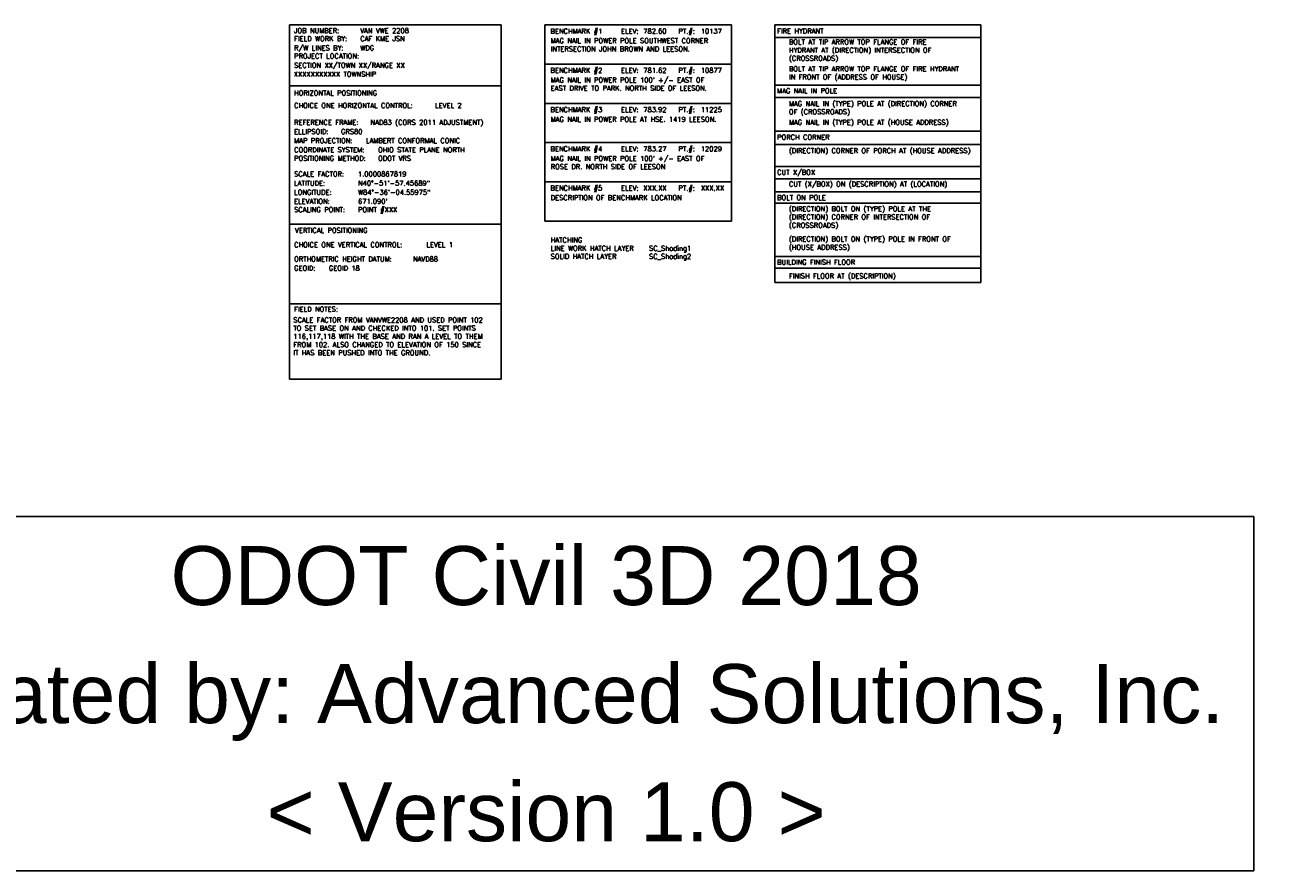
# Model space of a CAD drawing. Header units: feet. Extents: x 1382259 to 1390391, y 443809 to 447042.
# Tile 5 of 9: x 1385412 to 1385728, y 446827 to 447042. Entities that reach past the tile are written whole.
import ezdxf

# ---------------------------------------------------------------- set-up
doc = ezdxf.new("R2010")
doc.units = ezdxf.units.FT
doc.header["$MEASUREMENT"] = 0
doc.layers.add('SC_Scratch1', color=1, linetype='Continuous')
doc.styles.add('FINE_GRID_LINES', font='simplex')
doc.styles.get("Standard").update_dxf_attribs({"font": 'ARIAL_0.TTF'})

msp = doc.modelspace()

# ---------------------------------------------------------------- linework, layer by layer
at = {"layer": 'SC_Scratch1', "color": 9}
for p, q in [((1385479.372, 447042.498), (1385479.372, 446952.425)), ((1385479.372, 447042.498), (1385533.205, 447042.498)), ((1385533.205, 447042.498), (1385533.205, 446952.425)), ((1385544.289, 447042.498), (1385591.691, 447042.498)), ((1385544.289, 447042.498), (1385544.289, 446992.628)), ((1385591.691, 447042.498), (1385591.691, 446992.628)), ((1385602.714, 446977.011), (1385602.714, 447042.498)), ((1385602.714, 447042.498), (1385655.114, 447042.498)), ((1385655.114, 446977.011), (1385655.114, 447042.498)), ((1385602.714, 447039.305), (1385655.114, 447039.305)), ((1385544.289, 447032.524), (1385591.691, 447032.524)), ((1385479.372, 447026.958), (1385533.205, 447026.958)), ((1385602.714, 447027.155), (1385655.114, 447027.155)), ((1385544.289, 447022.55), (1385591.691, 447022.55)), ((1385602.714, 447024), (1385655.114, 447024)), ((1385544.289, 447012.576), (1385591.691, 447012.576)), ((1385602.714, 447015.498), (1385655.114, 447015.498)), ((1385602.714, 447012.114), (1385655.114, 447012.114)), ((1385602.714, 447006.484), (1385655.114, 447006.484)), ((1385602.714, 447003.367), (1385655.114, 447003.367)), ((1385544.289, 447002.602), (1385591.691, 447002.602)), ((1385602.714, 447000.087), (1385655.114, 447000.087)), ((1385602.714, 446997.179), (1385655.114, 446997.179)), ((1385479.372, 446991.867), (1385533.205, 446991.867)), ((1385544.289, 446992.628), (1385591.691, 446992.628)), ((1385602.714, 446983.64), (1385655.114, 446983.64)), ((1385602.714, 446980.644), (1385655.114, 446980.644)), ((1385602.714, 446977.011), (1385655.114, 446977.011)), ((1385479.372, 446971.607), (1385533.205, 446971.607)), ((1385479.372, 446952.425), (1385533.205, 446952.425))]:
    msp.add_line(p, q, dxfattribs=at)

# ---------------------------------------------------------------- texts
at = {"insert": (1385544.607, 446872.411), "char_height": 15, "attachment_point": 5, "line_spacing_factor": 0.6, "bg_fill": 16, "box_fill_scale": 1.5, "bg_fill_color": 256, "bg_fill_transparency": 0}
msp.add_mtext('ODOT Civil 3D 2018\\P\\pxqc;\\P\\pq*;Created by: Advanced Solutions, Inc.\\P\\pqc;\\P< Version 1.0 >', dxfattribs=at)
at = {"layer": 'SC_Scratch1', "color": 9, "style": 'FINE_GRID_LINES'}
for s, p in [('JOB NUMBER:', (1385480.546, 447040.42)), ('BENCHMARK #1', (1385545.707, 447040.274)), ('ELEV:', (1385563.648, 447040.274)), ('PT.#:', (1385578.25, 447040.274)), ('FIELD WORK BY: ', (1385480.546, 447038.336)), ('R/W LINES BY: ', (1385480.546, 447036.015)), ('PROJECT LOCATION: ', (1385480.546, 447033.931)), ('BENCHMARK #2', (1385545.707, 447030.3)), ('ELEV:', (1385563.648, 447030.3)), ('PT.#:', (1385578.25, 447030.3)), ('HORIZONTAL POSITIONING', (1385480.546, 447024.533)), ('CHOICE ONE HORIZONTAL CONTROL:', (1385480.546, 447021.372)), ('BENCHMARK #3', (1385545.707, 447020.326)), ('ELEV:', (1385563.648, 447020.326)), ('PT.#:', (1385578.25, 447020.326)), ('REFERENCE FRAME:', (1385480.546, 447017.072)), ('ELLIPSOID:', (1385480.546, 447014.751)), ('MAP PROJECTION:', (1385480.546, 447012.43)), ('COORDINATE SYSTEM:', (1385480.546, 447010.108)), ('BENCHMARK #4', (1385545.707, 447010.352)), ('ELEV:', (1385563.648, 447010.352)), ('PT.#:', (1385578.25, 447010.352)), ('POSITIONING METHOD:', (1385480.546, 447007.951)), ('SCALE FACTOR:', (1385480.546, 447003.964)), ('LATITUDE:', (1385480.546, 447001.643)), ('LONGITUDE:', (1385480.546, 446999.322)), ('BENCHMARK #5', (1385545.707, 447000.378)), ('ELEV:', (1385563.648, 447000.378)), ('PT.#:', (1385578.25, 447000.378)), ('ELEVATION:', (1385480.546, 446997)), ('SCALING POINT:', (1385480.546, 446994.917)), ('VERTICAL POSITIONING', (1385480.79, 446989.638)), ('CHOICE ONE VERTICAL CONTROL:', (1385480.546, 446985.977)), ('ORTHOMETRIC HEIGHT DATUM:', (1385480.546, 446982.357)), ('GEOID:', (1385480.546, 446980.035))]:
    msp.add_text(s, height=1.25, dxfattribs=at).set_placement(p)
at = {"layer": 'SC_Scratch1', "color": 1, "style": 'FINE_GRID_LINES'}
for s, p in [('VAN VWE 2208', (1385497.354, 447040.42)), ('CAF KME JSN', (1385497.354, 447038.336)), ('LEVEL 2', (1385516.39, 447021.372)), ('GRS80', (1385492.461, 447014.751)), ('NAD83 (CORS 2011 ADJUSTMENT)', (1385499.957, 447017.072)), ('LAMBERT CONFORMAL CONIC', (1385498.793, 447012.43)), ('OHIO STATE PLANE NORTH', (1385501.908, 447010.108)), ('ODOT VRS', (1385501.908, 447007.951)), ('1.0000867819', (1385496.785, 447003.964)), ('N40°-51\'-57.45689"', (1385496.785, 447001.643)), ('W84°-36\'-04.55975"', (1385496.785, 446999.322)), ("671.090'", (1385496.785, 446997)), ('POINT #XXX', (1385496.785, 446994.917)), ('LEVEL 1', (1385514.179, 446985.977)), ('GEOID 18', (1385489.371, 446980.035)), ('NAVD88', (1385510.752, 446982.357))]:
    msp.add_text(s, height=1.25, dxfattribs=at).set_placement(p)
at = {"layer": 'SC_Scratch1', "style": 'FINE_GRID_LINES'}
for s, p in [('782.60', (1385569.324, 447040.274)), ('10137', (1385583.926, 447040.274)), ('781.62', (1385569.324, 447030.3)), ('10877', (1385583.926, 447030.3)), ('783.92', (1385569.324, 447020.326)), ('11225', (1385583.926, 447020.326)), ('783.27', (1385569.324, 447010.352)), ('12029', (1385583.926, 447010.352))]:
    msp.add_text(s, height=1.25, dxfattribs=at).set_placement(p)
at = {"layer": 'SC_Scratch1', "color": 4, "style": 'FINE_GRID_LINES'}
for s, p in [('WDG', (1385497.354, 447036.015)), ('SECTION XX/TOWN XX/RANGE XX', (1385480.546, 447031.61)), ('XXXXXXXXXXX TOWNSHIP', (1385480.446, 447029.331))]:
    msp.add_text(s, height=1.25, dxfattribs=at).set_placement(p)
at = {"layer": 'SC_Scratch1', "color": 2, "style": 'FINE_GRID_LINES'}
for p in [(1385569.324, 447000.378), (1385583.926, 447000.378)]:
    msp.add_text('XXX.XX', height=1.25, dxfattribs=at).set_placement(p)
at = {"layer": 'SC_Scratch1', "color": 9, "char_height": 1.25, "attachment_point": 1, "style": 'FINE_GRID_LINES'}
for s, insert in [('FIRE HYDRANT', (1385603.325, 447041.542)), ('MAG NAIL IN POLE', (1385603.325, 447026.348)), ('PORCH CORNER', (1385603.325, 447014.574)), ('CUT X/BOX', (1385603.325, 447005.64)), ('BOLT ON POLE', (1385603.325, 446999.229)), ('BUILDING FINISH FLOOR', (1385603.325, 446982.799))]:
    msp.add_mtext_dynamic_manual_height_columns(s, width=41.59562, gutter_width=14, heights=[0], dxfattribs=dict(at, insert=insert))
at = {"layer": 'SC_Scratch1', "char_height": 1.25, "width": 44.71274, "attachment_point": 1, "style": 'FINE_GRID_LINES'}
for s, insert in [('MAG NAIL IN POWER POLE SOUTHWEST CORNER INTERSECTION JOHN BROWN AND LEESON.', (1385545.762, 447039.08)), ("MAG NAIL IN POWER POLE 100' +/- EAST OF EAST DRIVE TO PARK. NORTH SIDE OF LEESON.", (1385545.762, 447029.106)), ('MAG NAIL IN POWER POLE AT HSE. 1419 LEESON.', (1385545.762, 447019.132)), ("MAG NAIL IN POWER POLE 100' +/- EAST OF ROSE DR. NORTH SIDE OF LEESON", (1385545.762, 447009.158))]:
    msp.add_mtext(s, dxfattribs=dict(at, insert=insert))
at = {"layer": 'SC_Scratch1', "color": 2, "char_height": 1.25, "attachment_point": 1, "style": 'FINE_GRID_LINES'}
for s, width, insert in [('BOLT AT TIP ARROW TOP FLANGE OF FIRE HYDRANT AT (DIRECTION) INTERSECTION OF (CROSSROADS)', 46.71297, (1385606.317, 447038.782)), ('BOLT AT TIP ARROW TOP FLANGE OF FIRE HYDRANT IN FRONT OF (ADDRESS OF HOUSE)', 46.97823, (1385606.317, 447031.941)), ('MAG NAIL IN (TYPE) POLE AT (DIRECTION) CORNER OF (CROSSROADS) ', 46.33557, (1385606.317, 447023.106)), ('MAG NAIL IN (TYPE) POLE AT (HOUSE ADDRESS) ', 51.1591, (1385606.317, 447018.372)), ('(DIRECTION) CORNER OF PORCH AT (HOUSE ADDRESS) ', 46.94997, (1385606.317, 447011.151)), ('CUT (X/BOX) ON (DESCRIPTION) AT (LOCATION)', 46.94997, (1385606.317, 447002.652)), ('(DIRECTION) BOLT ON (TYPE) POLE AT THE (DIRECTION) CORNER OF INTERSECTION OF (CROSSROADS)', 46.94997, (1385606.317, 446996.362)), ('(DIRECTION) BOLT ON (TYPE) POLE IN FRONT OF (HOUSE ADDRESS)', 46.94997, (1385606.317, 446988.68)), ('FINISH FLOOR AT (DESCRIPTION)', 46.94997, (1385606.317, 446979.304))]:
    msp.add_mtext_dynamic_manual_height_columns(s, width=width, gutter_width=14, heights=[0], dxfattribs=dict(at, insert=insert))
at = {"layer": 'SC_Scratch1', "color": 2, "char_height": 1.25, "width": 44.71274, "attachment_point": 1, "style": 'FINE_GRID_LINES'}
for s, insert in [('DESCRIPTION OF BENCHMARK LOCATION ', (1385545.762, 446999.184)), ('HATCHING\\P{\\C247;LINE WORK HATCH LAYER ^ISC_Shading1\\P\\C255;SOLID HATCH LAYER  ^I^ISC_Shading2}', (1385545.762, 446988.428))]:
    msp.add_mtext(s, dxfattribs=dict(at, insert=insert))
at = {"layer": 'SC_Scratch1', "color": 9, "insert": (1385480.546, 446970.856), "char_height": 1.25, "width": 44.71274, "attachment_point": 1, "style": 'FINE_GRID_LINES'}
msp.add_mtext('FIELD NOTES:', dxfattribs=at)
at = {"layer": 'SC_Scratch1', "color": 1, "insert": (1385480.342, 446968.11), "char_height": 1.25, "width": 52.49788, "attachment_point": 1, "style": 'FINE_GRID_LINES'}
msp.add_mtext('SCALE FACTOR FROM VANVWE2208 AND USED POINT 102 TO SET BASE ON AND CHECKED INTO 101. SET POINTS 116,117,118 WITH THE BASE AND RAN A LEVEL TO THEM FROM 102. ALSO CHANGED TO ELEVATION OF 150 SINCE IT HAS BEEN PUSHED INTO THE GROUND.  ', dxfattribs=at)

doc.saveas('drawing.dxf')
